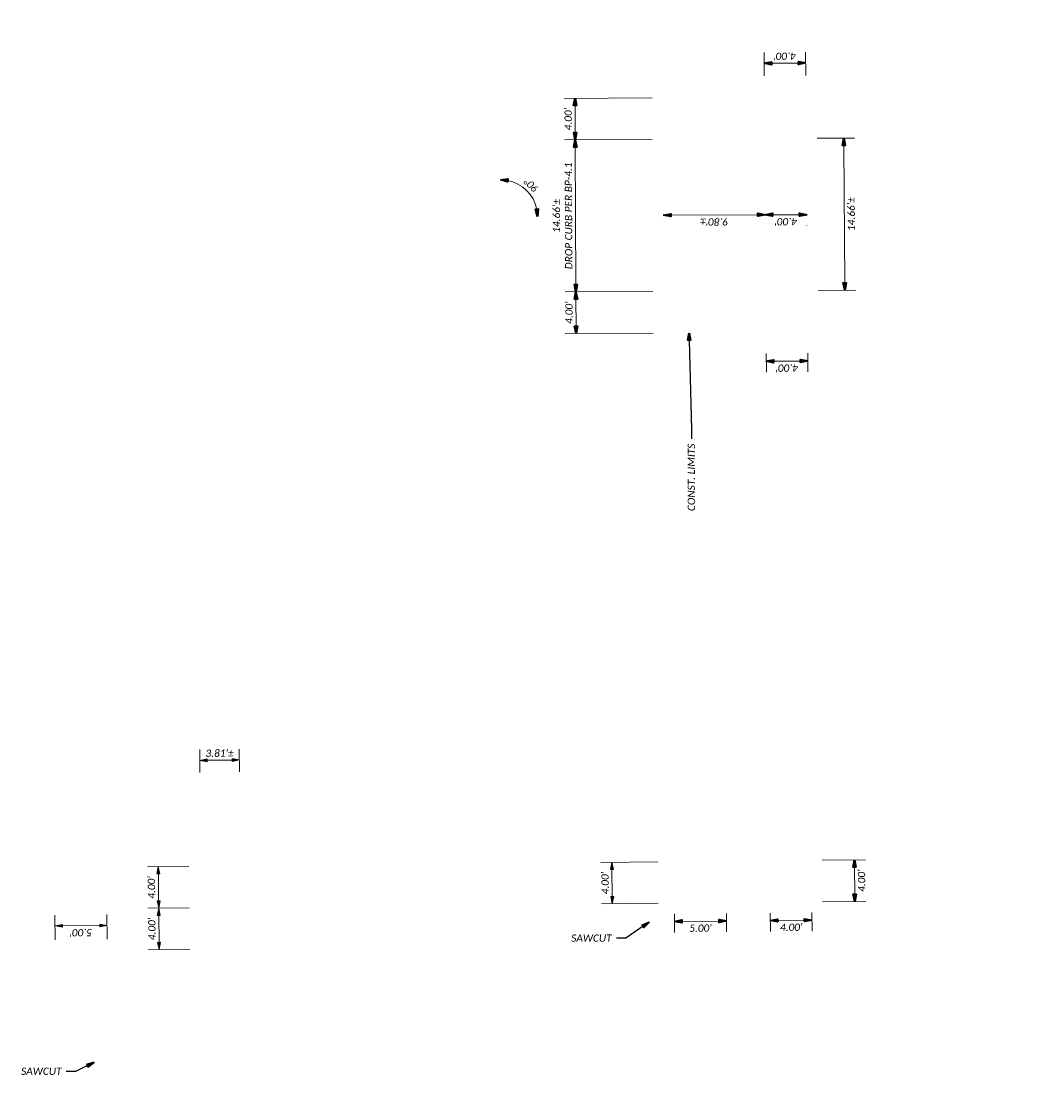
# Model space of a CAD drawing. Header units: feet. Extents: x 2273748 to 2273844, y 502207 to 503007.
# Tile 2 of 3: x 2273748 to 2273844, y 502515 to 502618. Entities that reach past the tile are written whole.
import ezdxf
from ezdxf import colors
from ezdxf.entities.mleader import LeaderData, LeaderLine
from ezdxf.math import Vec2, Vec3

# ---------------------------------------------------------------- set-up
doc = ezdxf.new("R2010")
doc.units = ezdxf.units.FT
doc.header["$LTSCALE"] = 5
doc.header["$MEASUREMENT"] = 0
doc.layers.get('0').update_dxf_attribs({"lineweight": 15, "true_color": 0xc2ced6})
doc.layers.get('Defpoints').update_dxf_attribs({"lineweight": 15})
doc.layers.add('0_Xref', color=7, linetype='Continuous', lineweight=15)
doc.layers.add('TX_P_5', color=7, linetype='Continuous', lineweight=35)
doc.styles.add('P_Slanted - Normal Fixed Spacing', font='calibrii.ttf', dxfattribs={"height": 0.14})
doc.dimstyles.new('P_Dec-0 Masked Slanted', dxfattribs={"dimtxt": 0.14, "dimasz": 0.14, "dimexe": 0.21, "dimexo": 0.21, "dimgap": 0.0625, "dimtad": 1, "dimdec": 0, "dimzin": 3, "dimdsep": 46, "dimtxsty": 'P_Slanted - Normal Fixed Spacing', "dimblk": 'Dim1', "dimcen": 0.035, "dimclrd": 95, "dimclre": 95, "dimclrt": 7, "dimaunit": 1, "dimadec": 3, "dimazin": 2, "dimtfac": 1, "dimtdec": 0, "dimtix": 1, "dimtmove": 1, "dimatfit": 3, "dimldrblk": 'Dim1', "dimfxl": 1, "dimtfill": 1, "dimtolj": 1, "dimtzin": 0, "dimlwd": 15, "dimlwe": 15, "dimarcsym": 0})
doc.dimstyles.new('P_Dec-2 Masked Slanted', dxfattribs={"dimtxt": 0.14, "dimasz": 0.14, "dimexe": 0.21, "dimexo": 0.21, "dimgap": 0.0625, "dimtad": 1, "dimzin": 3, "dimdsep": 46, "dimtxsty": 'P_Slanted - Normal Fixed Spacing', "dimblk": 'Dim1', "dimcen": 0.035, "dimclrd": 95, "dimclre": 95, "dimclrt": 7, "dimaunit": 1, "dimadec": 3, "dimazin": 2, "dimtfac": 1, "dimtix": 1, "dimtmove": 1, "dimatfit": 3, "dimldrblk": 'Dim1', "dimfxl": 1, "dimtfill": 1, "dimtolj": 1, "dimtzin": 0, "dimlwd": 15, "dimlwe": 15, "dimarcsym": 0})

# ---------------------------------------------------------------- blocks, each defined once
blk = doc.blocks.new('Dim1')
h = blk.add_hatch(color=4)
h.dxf.hatch_style = 1
h.paths.add_polyline_path([(0, 0), (-1.000000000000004, -0.1999999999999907), (-1.000000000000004, 0.1999999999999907)])
at = {"color": 4}
blk.add_lwpolyline([(0, 0), (-1.000000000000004, -0.1999999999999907), (-1.000000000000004, 0.1999999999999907), (0, 0)], dxfattribs=at)
blk = doc.blocks.new('*D1287')
at = {"layer": '0_Xref', "color": 95, "linetype": 'Continuous', "lineweight": 15, "transparency": 16777216}
for p, q in [((2273751.286059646, 502529.9160213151), (2273751.262850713, 502532.2960800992)), ((2273756.285821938, 502529.9647760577), (2273756.262613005, 502532.3448348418)), ((2273751.973055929, 502531.2529556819), (2273755.572884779, 502531.2880590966))]:
    blk.add_line(p, q, dxfattribs=at)
at = {"layer": 'Defpoints', "color": 0, "transparency": 16777216}
for p in [(2273756.2728515, 502531.2948847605), (2273751.296298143, 502528.8660712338), (2273756.296060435, 502528.9148259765)]:
    blk.add_point(p, dxfattribs=at)
at = {"layer": '0_Xref', "color": 95, "lineweight": 15, "transparency": 16777216, "xscale": 0.7000000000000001, "yscale": 0.7000000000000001, "zscale": 0.7000000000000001}
for p, rotation in [((2273751.273089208, 502531.2461300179), 180.558697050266), ((2273756.2728515, 502531.2948847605), 0.5586970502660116)]:
    blk.add_blockref('Dim1', p, dxfattribs=dict(at, rotation=rotation))
at = {"layer": '0_Xref', "color": 7, "transparency": 16777216, "insert": (2273753.779514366, 502530.5994239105), "char_height": 0.7000000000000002, "attachment_point": 5, "rotation": 180.558697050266, "style": 'P_Slanted - Normal Fixed Spacing', "bg_fill": 3, "box_fill_scale": 1.25, "bg_fill_color": 256, "bg_fill_true_color": 13158600, "bg_fill_transparency": 0}
blk.add_mtext("\\A1;5.00'", dxfattribs=at)
blk = doc.blocks.new('*D1288')
at = {"layer": '0_Xref', "color": 95, "linetype": 'Continuous', "lineweight": 15, "transparency": 16777216}
for p, q in [((2273764.206678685, 502532.9921558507), (2273760.206868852, 502532.9531520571)), ((2273761.288997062, 502529.6635474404), (2273761.263644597, 502532.263423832)), ((2273764.245682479, 502528.9923460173), (2273760.245872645, 502528.9533422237))]:
    blk.add_line(p, q, dxfattribs=at)
at = {"layer": 'Defpoints', "color": 0, "transparency": 16777216}
for p in [(2273761.256818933, 502532.9633905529), (2273765.256628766, 502533.0023943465), (2273765.29563256, 502529.0025845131)]:
    blk.add_point(p, dxfattribs=at)
at = {"layer": '0_Xref', "color": 95, "lineweight": 15, "transparency": 16777216, "xscale": 0.7000000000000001, "yscale": 0.7000000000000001, "zscale": 0.7000000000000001}
for p, rotation in [((2273761.256818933, 502532.9633905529), 90.55869704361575), ((2273761.295822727, 502528.9635807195), 270.5586970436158)]:
    blk.add_blockref('Dim1', p, dxfattribs=dict(at, rotation=rotation))
at = {"layer": '0_Xref', "color": 7, "transparency": 16777216, "insert": (2273760.605237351, 502530.9569416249), "char_height": 0.7000000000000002, "attachment_point": 5, "rotation": 90.55869704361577, "style": 'P_Slanted - Normal Fixed Spacing', "bg_fill": 3, "box_fill_scale": 1.25, "bg_fill_color": 256, "bg_fill_true_color": 13158600, "bg_fill_transparency": 0}
blk.add_mtext("\\A1;4.00'", dxfattribs=at)
blk = doc.blocks.new('*D1291')
at = {"layer": 'Defpoints', "color": 0, "transparency": 16777216}
for p in [(2273810.957244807, 502533.4480398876), (2273815.957007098, 502533.4967946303), (2273815.97428296, 502531.7251680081)]:
    blk.add_point(p, dxfattribs=at)
at = {"layer": 'TX_P_5', "color": 95, "linetype": 'Continuous', "lineweight": 15, "transparency": 16777216}
for p, q in [((2273810.967483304, 502532.3980898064), (2273810.984759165, 502530.6264631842)), ((2273815.967245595, 502532.446844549), (2273815.984521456, 502530.6752179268)), ((2273811.67448739, 502531.6832389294), (2273815.274316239, 502531.7183423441))]:
    blk.add_line(p, q, dxfattribs=at)
at = {"layer": 'TX_P_5', "color": 95, "lineweight": 15, "transparency": 16777216, "xscale": 0.7000000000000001, "yscale": 0.7000000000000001, "zscale": 0.7000000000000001}
for p, rotation in [((2273810.974520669, 502531.6764132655), 180.558697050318), ((2273815.97428296, 502531.7251680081), 0.5586970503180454)]:
    blk.add_blockref('Dim1', p, dxfattribs=dict(at, rotation=rotation))
at = {"layer": 'TX_P_5', "color": 7, "transparency": 16777216, "insert": (2273813.480945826, 502531.029707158), "char_height": 0.7000000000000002, "attachment_point": 5, "rotation": 0.5586970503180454, "style": 'P_Slanted - Normal Fixed Spacing', "bg_fill": 3, "box_fill_scale": 1.25, "bg_fill_color": 256, "bg_fill_true_color": 13158600, "bg_fill_transparency": 0}
blk.add_mtext("\\A1;5.00'", dxfattribs=at)
blk = doc.blocks.new('*D1292')
at = {"layer": 'Defpoints', "color": 0, "transparency": 16777216}
for p in [(2273820.196664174, 502533.5381372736), (2273824.196486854, 502533.577141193), (2273824.213762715, 502531.8055145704)]:
    blk.add_point(p, dxfattribs=at)
at = {"layer": 'TX_P_5', "color": 95, "linetype": 'Continuous', "lineweight": 15, "transparency": 16777216}
for p, q in [((2273820.20690267, 502532.4881871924), (2273820.224178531, 502530.7165605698)), ((2273824.20672535, 502532.5271911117), (2273824.224001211, 502530.7555644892)), ((2273820.913906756, 502531.7733363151), (2273823.513795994, 502531.7986889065))]:
    blk.add_line(p, q, dxfattribs=at)
at = {"layer": 'TX_P_5', "color": 95, "lineweight": 15, "transparency": 16777216, "xscale": 0.7000000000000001, "yscale": 0.7000000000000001, "zscale": 0.7000000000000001}
for p, rotation in [((2273820.213940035, 502531.7665106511), 180.5586970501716), ((2273824.213762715, 502531.8055145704), 0.5586970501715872)]:
    blk.add_blockref('Dim1', p, dxfattribs=dict(at, rotation=rotation))
at = {"layer": 'TX_P_5', "color": 7, "transparency": 16777216, "insert": (2273822.220395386, 502531.1149291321), "char_height": 0.7000000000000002, "attachment_point": 5, "rotation": 0.5586970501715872, "style": 'P_Slanted - Normal Fixed Spacing', "bg_fill": 3, "box_fill_scale": 1.25, "bg_fill_color": 256, "bg_fill_true_color": 13158600, "bg_fill_transparency": 0}
blk.add_mtext("\\A1;4.00'", dxfattribs=at)
blk = doc.blocks.new('*D1293')
at = {"layer": 'Defpoints', "color": 0, "transparency": 16777216}
for p in [(2273824.167620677, 502537.5770498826), (2273828.319072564, 502537.6070097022), (2273824.196486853, 502533.577141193)]:
    blk.add_point(p, dxfattribs=at)
at = {"layer": 'TX_P_5', "color": 95, "linetype": 'Continuous', "lineweight": 15, "transparency": 16777216}
for p, q in [((2273825.217593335, 502537.5846272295), (2273829.369045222, 502537.6145870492)), ((2273828.342887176, 502534.307082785), (2273828.324124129, 502536.9070279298)), ((2273825.246459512, 502533.58471854), (2273829.397911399, 502533.6146783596))]:
    blk.add_line(p, q, dxfattribs=at)
at = {"layer": 'TX_P_5', "color": 95, "lineweight": 15, "transparency": 16777216, "xscale": 0.7000000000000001, "yscale": 0.7000000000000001, "zscale": 0.7000000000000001}
for p, rotation in [((2273828.319072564, 502537.6070097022), 90.41347978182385), ((2273828.34793874, 502533.6071010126), 270.4134797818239)]:
    blk.add_blockref('Dim1', p, dxfattribs=dict(at, rotation=rotation))
at = {"layer": 'TX_P_5', "color": 7, "transparency": 16777216, "insert": (2273829.004603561, 502535.6118984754), "char_height": 0.7000000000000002, "attachment_point": 5, "rotation": 90.41347978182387, "style": 'P_Slanted - Normal Fixed Spacing', "bg_fill": 3, "box_fill_scale": 1.25, "bg_fill_color": 256, "bg_fill_true_color": 13158600, "bg_fill_transparency": 0}
blk.add_mtext("\\A1;4.00'", dxfattribs=at)
blk = doc.blocks.new('*D1294')
at = {"layer": '0_Xref', "color": 95, "linetype": 'Continuous', "lineweight": 15, "transparency": 16777216}
for p, q in [((2273809.366081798, 502537.432126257), (2273803.887534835, 502537.3756359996)), ((2273804.971504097, 502534.086636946), (2273804.94469646, 502536.6864993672)), ((2273809.407324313, 502533.4323382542), (2273803.92877735, 502533.3758479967))]:
    blk.add_line(p, q, dxfattribs=at)
at = {"layer": 'Defpoints', "color": 0, "transparency": 16777216}
for p in [(2273804.937479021, 502537.3864621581), (2273810.416025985, 502537.4429524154), (2273810.457268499, 502533.4431644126)]:
    blk.add_point(p, dxfattribs=at)
at = {"layer": '0_Xref', "color": 95, "lineweight": 15, "transparency": 16777216, "xscale": 0.7000000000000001, "yscale": 0.7000000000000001, "zscale": 0.7000000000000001}
for p, rotation in [((2273804.937479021, 502537.3864621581), 90.59076588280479), ((2273804.978721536, 502533.3866741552), 270.5907658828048)]:
    blk.add_blockref('Dim1', p, dxfattribs=dict(at, rotation=rotation))
at = {"layer": '0_Xref', "color": 7, "transparency": 16777216, "insert": (2273804.287020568, 502535.3796485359), "char_height": 0.7000000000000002, "attachment_point": 5, "rotation": 90.59076588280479, "style": 'P_Slanted - Normal Fixed Spacing', "bg_fill": 3, "box_fill_scale": 1.25, "bg_fill_color": 256, "bg_fill_true_color": 13158600, "bg_fill_transparency": 0}
blk.add_mtext("\\A1;4.00'", dxfattribs=at)
blk = doc.blocks.new('*D1296')
at = {"layer": '0_Xref', "color": 95, "linetype": 'Continuous', "lineweight": 15, "transparency": 16777216}
for p, q in [((2273764.167674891, 502536.9919656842), (2273760.167865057, 502536.9529618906)), ((2273761.249993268, 502533.6633572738), (2273761.224640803, 502536.2632336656)), ((2273764.206678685, 502532.9921558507), (2273760.206868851, 502532.9531520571))]:
    blk.add_line(p, q, dxfattribs=at)
at = {"layer": 'Defpoints', "color": 0, "transparency": 16777216}
for p in [(2273761.217815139, 502536.9632003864), (2273765.217624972, 502537.0022041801), (2273765.256628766, 502533.0023943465)]:
    blk.add_point(p, dxfattribs=at)
at = {"layer": '0_Xref', "color": 95, "lineweight": 15, "transparency": 16777216, "xscale": 0.7000000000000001, "yscale": 0.7000000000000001, "zscale": 0.7000000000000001}
for p, rotation in [((2273761.217815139, 502536.9632003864), 90.55869704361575), ((2273761.256818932, 502532.9633905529), 270.5586970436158)]:
    blk.add_blockref('Dim1', p, dxfattribs=dict(at, rotation=rotation))
at = {"layer": '0_Xref', "color": 7, "transparency": 16777216, "insert": (2273760.566233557, 502534.9567514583), "char_height": 0.7000000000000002, "attachment_point": 5, "rotation": 90.55869704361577, "style": 'P_Slanted - Normal Fixed Spacing', "bg_fill": 3, "box_fill_scale": 1.25, "bg_fill_color": 256, "bg_fill_true_color": 13158600, "bg_fill_transparency": 0}
blk.add_mtext("\\A1;4.00'", dxfattribs=at)
blk = doc.blocks.new('*D1297')
at = {"layer": '0_Xref', "color": 95, "linetype": 'Continuous', "lineweight": 15, "transparency": 16777216}
for p, q in [((2273765.233930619, 502546.0527934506), (2273765.21237872, 502548.2629246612)), ((2273769.045280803, 502546.0899594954), (2273769.023728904, 502548.300090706)), ((2273765.922583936, 502547.2198002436), (2273768.334000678, 502547.2433149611))]:
    blk.add_line(p, q, dxfattribs=at)
at = {"layer": 'Defpoints', "color": 0, "transparency": 16777216}
for p in [(2273765.244169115, 502545.0028433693), (2273769.055519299, 502545.0400094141)]:
    blk.add_point(p, dxfattribs=at)
at = {"layer": '0_Xref', "color": 95, "lineweight": 15, "transparency": 16777216, "xscale": 0.7000000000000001, "yscale": 0.7000000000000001, "zscale": 0.7000000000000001}
for p, rotation in [((2273765.222617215, 502547.2129745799), 180.5586970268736), ((2273769.0339674, 502547.2501406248), 0.5586970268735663)]:
    blk.add_blockref('Dim1', p, dxfattribs=dict(at, rotation=rotation))
at = {"layer": '0_Xref', "color": 7, "transparency": 16777216, "insert": (2273767.121748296, 502547.9026410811), "char_height": 0.7000000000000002, "attachment_point": 5, "rotation": 0.5586970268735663, "style": 'P_Slanted - Normal Fixed Spacing', "bg_fill": 3, "box_fill_scale": 1.25, "bg_fill_color": 256, "bg_fill_true_color": 13158600, "bg_fill_transparency": 0}
blk.add_mtext("\\A1;3.81'%%P", dxfattribs=at)
at = {"layer": 'Defpoints', "color": 0, "transparency": 16777216}
blk.add_point((2273769.0339674, 502547.2501406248), dxfattribs=at)
blk = doc.blocks.new('*D1305')
at = {"layer": 'Defpoints', "color": 0, "transparency": 16777216}
for p in [(2273823.612802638, 502614.4566979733), (2273819.62929943, 502612.1563484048), (2273823.629195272, 502612.1852144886)]:
    blk.add_point(p, dxfattribs=at)
at = {"layer": 'TX_P_5', "color": 95, "linetype": 'Continuous', "lineweight": 15, "transparency": 16777216}
for p, q in [((2273819.621722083, 502613.2063210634), (2273819.605329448, 502615.477804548)), ((2273823.621617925, 502613.2351871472), (2273823.605225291, 502615.5066706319)), ((2273820.312888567, 502614.4328834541), (2273822.912820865, 502614.4516464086))]:
    blk.add_line(p, q, dxfattribs=at)
at = {"layer": 'TX_P_5', "color": 95, "lineweight": 15, "transparency": 16777216, "xscale": 0.7000000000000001, "yscale": 0.7000000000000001, "zscale": 0.7000000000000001}
for p, rotation in [((2273819.612906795, 502614.4278318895), 180.4134797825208), ((2273823.612802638, 502614.4566979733), 0.4134797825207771)]:
    blk.add_blockref('Dim1', p, dxfattribs=dict(at, rotation=rotation))
at = {"layer": 'TX_P_5', "color": 7, "transparency": 16777216, "insert": (2273821.608011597, 502615.1133628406), "char_height": 0.7000000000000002, "attachment_point": 5, "rotation": 180.41347978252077, "style": 'P_Slanted - Normal Fixed Spacing', "bg_fill": 3, "box_fill_scale": 1.25, "bg_fill_color": 256, "bg_fill_true_color": 13158600, "bg_fill_transparency": 0}
blk.add_mtext("\\A1;4.00'", dxfattribs=at)
blk = doc.blocks.new('*D1304')
at = {"layer": 'Defpoints', "color": 0, "transparency": 16777216}
for p in [(2273819.807286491, 502587.4931587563), (2273823.807182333, 502587.5220248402), (2273823.820178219, 502585.7212196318)]:
    blk.add_point(p, dxfattribs=at)
at = {"layer": 'TX_P_5', "color": 95, "linetype": 'Continuous', "lineweight": 15, "transparency": 16777216}
for p, q in [((2273819.814863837, 502586.4431860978), (2273819.827859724, 502584.6423808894)), ((2273823.814759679, 502586.4720521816), (2273823.827755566, 502584.6712469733)), ((2273820.52026415, 502585.6974051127), (2273823.120196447, 502585.7161680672))]:
    blk.add_line(p, q, dxfattribs=at)
at = {"layer": 'TX_P_5', "color": 95, "lineweight": 15, "transparency": 16777216, "xscale": 0.7000000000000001, "yscale": 0.7000000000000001, "zscale": 0.7000000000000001}
for p, rotation in [((2273819.820282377, 502585.692353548), 180.4134797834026), ((2273823.820178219, 502585.7212196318), 0.4134797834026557)]:
    blk.add_blockref('Dim1', p, dxfattribs=dict(at, rotation=rotation))
at = {"layer": 'TX_P_5', "color": 7, "transparency": 16777216, "insert": (2273821.825073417, 502585.0356886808), "char_height": 0.7000000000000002, "attachment_point": 5, "rotation": 180.4134797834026, "style": 'P_Slanted - Normal Fixed Spacing', "bg_fill": 3, "box_fill_scale": 1.25, "bg_fill_color": 256, "bg_fill_true_color": 13158600, "bg_fill_transparency": 0}
blk.add_mtext("\\A1;4.00'", dxfattribs=at)
blk = doc.blocks.new('*D1306')
at = {"layer": 'Defpoints', "color": 0, "transparency": 16777216}
for p in [(2273801.404962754, 502607.0494676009), (2273809.88290982, 502607.0858813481), (2273809.945892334, 502592.4221221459)]:
    blk.add_point(p, dxfattribs=at)
at = {"layer": 'TX_P_5', "color": 95, "linetype": 'Continuous', "lineweight": 15, "transparency": 16777216}
for p, q in [((2273808.832919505, 502607.0813715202), (2273800.35497244, 502607.0449577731)), ((2273801.464938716, 502593.085701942), (2273801.407969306, 502606.3494740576)), ((2273808.895902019, 502592.417612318), (2273800.417954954, 502592.3811985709))]:
    blk.add_line(p, q, dxfattribs=at)
at = {"layer": 'TX_P_5', "color": 95, "lineweight": 15, "transparency": 16777216, "xscale": 0.7000000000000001, "yscale": 0.7000000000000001, "zscale": 0.7000000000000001}
for p, rotation in [((2273801.404962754, 502607.0494676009), 90.24609037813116), ((2273801.467945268, 502592.3857083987), 270.2460903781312)]:
    blk.add_blockref('Dim1', p, dxfattribs=dict(at, rotation=rotation))
at = {"layer": 'TX_P_5', "color": 7, "transparency": 16777216, "insert": (2273800.178786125, 502599.7121861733), "char_height": 0.7000000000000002, "attachment_point": 5, "rotation": 90.24609037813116, "style": 'P_Slanted - Normal Fixed Spacing', "bg_fill": 3, "box_fill_scale": 1.25, "bg_fill_color": 256, "bg_fill_true_color": 13158600, "bg_fill_transparency": 0}
blk.add_mtext("\\A1;14.66'%%P\\PDROP CURB PER BP-4.1", dxfattribs=at)
blk = doc.blocks.new('*D1307')
at = {"layer": 'Defpoints', "color": 0, "transparency": 16777216}
for p in [(2273823.665277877, 502607.1853446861, 1154.825), (2273827.282479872, 502607.2114489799), (2273823.771099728, 502592.5218946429, 1154.825)]:
    blk.add_point(p, dxfattribs=at)
at = {"layer": 'TX_P_5', "color": 95, "linetype": 'Continuous', "lineweight": 15, "transparency": 16777216}
for p, q in [((2273824.715250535, 502607.1929220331), (2273828.33245253, 502607.2190263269)), ((2273827.383250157, 502593.2479807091), (2273827.287531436, 502606.5114672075)), ((2273824.821072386, 502592.52947199), (2273828.43827438, 502592.5555762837))]:
    blk.add_line(p, q, dxfattribs=at)
at = {"layer": 'TX_P_5', "color": 95, "lineweight": 15, "transparency": 16777216, "xscale": 0.7000000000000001, "yscale": 0.7000000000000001, "zscale": 0.7000000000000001}
for p, rotation in [((2273827.282479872, 502607.2114489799), 90.4134797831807), ((2273827.388301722, 502592.5479989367), 270.4134797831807)]:
    blk.add_blockref('Dim1', p, dxfattribs=dict(at, rotation=rotation))
at = {"layer": 'TX_P_5', "color": 7, "transparency": 16777216, "insert": (2273828.006219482, 502599.8845651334), "char_height": 0.7000000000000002, "attachment_point": 5, "rotation": 90.41347978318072, "style": 'P_Slanted - Normal Fixed Spacing', "bg_fill": 3, "box_fill_scale": 1.25, "bg_fill_color": 256, "bg_fill_true_color": 13158600, "bg_fill_transparency": 0}
blk.add_mtext("\\A1;14.66'%%P", dxfattribs=at)
blk = doc.blocks.new('*D1311')
at = {"layer": 'Defpoints', "color": 0, "transparency": 16777216}
for p in [(2273801.387782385, 502611.0494477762), (2273809.865729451, 502611.0858615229), (2273809.88290982, 502607.0858813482)]:
    blk.add_point(p, dxfattribs=at)
at = {"layer": 'TX_P_5', "color": 95, "linetype": 'Continuous', "lineweight": 15, "transparency": 16777216}
for p, q in [((2273808.815739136, 502611.0813516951), (2273800.33779207, 502611.0449379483)), ((2273801.401956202, 502607.7494611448), (2273801.390788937, 502610.3494542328)), ((2273808.832919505, 502607.0813715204), (2273800.35497244, 502607.0449577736))]:
    blk.add_line(p, q, dxfattribs=at)
at = {"layer": 'TX_P_5', "color": 95, "lineweight": 15, "transparency": 16777216, "xscale": 0.7000000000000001, "yscale": 0.7000000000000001, "zscale": 0.7000000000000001}
for p, rotation in [((2273801.387782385, 502611.0494477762), 90.24609037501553), ((2273801.404962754, 502607.0494676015), 270.2460903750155)]:
    blk.add_blockref('Dim1', p, dxfattribs=dict(at, rotation=rotation))
at = {"layer": 'TX_P_5', "color": 7, "transparency": 16777216, "insert": (2273800.725263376, 502609.0465751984), "char_height": 0.7000000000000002, "attachment_point": 5, "rotation": 90.24609037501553, "style": 'P_Slanted - Normal Fixed Spacing', "bg_fill": 3, "box_fill_scale": 1.25, "bg_fill_color": 256, "bg_fill_true_color": 13158600, "bg_fill_transparency": 0}
blk.add_mtext("\\A1;4.00'", dxfattribs=at)
blk = doc.blocks.new('*D1310')
at = {"layer": 'Defpoints', "color": 0, "transparency": 16777216}
for p in [(2273801.467945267, 502592.3857083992), (2273809.945892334, 502592.4221221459), (2273809.963072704, 502588.4221419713)]:
    blk.add_point(p, dxfattribs=at)
at = {"layer": 'TX_P_5', "color": 95, "linetype": 'Continuous', "lineweight": 15, "transparency": 16777216}
for p, q in [((2273808.895902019, 502592.4176123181), (2273800.417954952, 502592.3811985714)), ((2273801.482119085, 502589.0857217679), (2273801.470951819, 502591.685714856)), ((2273808.913082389, 502588.4176321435), (2273800.435135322, 502588.3812183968))]:
    blk.add_line(p, q, dxfattribs=at)
at = {"layer": 'TX_P_5', "color": 95, "lineweight": 15, "transparency": 16777216, "xscale": 0.7000000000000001, "yscale": 0.7000000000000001, "zscale": 0.7000000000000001}
for p, rotation in [((2273801.467945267, 502592.3857083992), 90.24609037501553), ((2273801.485125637, 502588.3857282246), 270.2460903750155)]:
    blk.add_blockref('Dim1', p, dxfattribs=dict(at, rotation=rotation))
at = {"layer": 'TX_P_5', "color": 7, "transparency": 16777216, "insert": (2273800.805426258, 502590.3828358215), "char_height": 0.7000000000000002, "attachment_point": 5, "rotation": 90.24609037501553, "style": 'P_Slanted - Normal Fixed Spacing', "bg_fill": 3, "box_fill_scale": 1.25, "bg_fill_color": 256, "bg_fill_true_color": 13158600, "bg_fill_transparency": 0}
blk.add_mtext("\\A1;4.00'", dxfattribs=at)
blk = doc.blocks.new('*D1312')
at = {"layer": 'Defpoints', "color": 0, "transparency": 16777216}
for p in [(2273809.914278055, 502599.7826442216), (2273809.914278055, 502599.7826442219), (2273819.718292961, 502599.8247535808)]:
    blk.add_point(p, dxfattribs=at)
at = {"layer": 'TX_P_5', "color": 95, "linetype": 'Continuous', "lineweight": 15, "transparency": 16777216}
blk.add_line((2273819.018299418, 502599.8217470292), (2273810.614271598, 502599.7856507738), dxfattribs=at)
at = {"layer": 'TX_P_5', "color": 95, "lineweight": 15, "transparency": 16777216, "xscale": 0.7000000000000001, "yscale": 0.7000000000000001, "zscale": 0.7000000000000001}
for p, rotation in [((2273809.914278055, 502599.7826442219), 180.2460903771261), ((2273819.718292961, 502599.8247535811), 0.2460903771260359)]:
    blk.add_blockref('Dim1', p, dxfattribs=dict(at, rotation=rotation))
at = {"layer": 'TX_P_5', "color": 7, "transparency": 16777216, "insert": (2273814.819167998, 502599.1325897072), "char_height": 0.7000000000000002, "attachment_point": 5, "rotation": 180.24609037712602, "style": 'P_Slanted - Normal Fixed Spacing', "bg_fill": 3, "box_fill_scale": 1.25, "bg_fill_color": 256, "bg_fill_true_color": 13158600, "bg_fill_transparency": 0}
blk.add_mtext("\\A1;9.80'%%P", dxfattribs=at)
blk = doc.blocks.new('*D1313')
at = {"layer": 'Defpoints', "color": 0, "transparency": 16777216}
for p in [(2273791.275959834, 503007.4439533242), (2273844.217654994, 502600.0015583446), (2273794.218956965, 502599.6407322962), (2273797.049176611, 502207.4647848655)]:
    blk.add_point(p, dxfattribs=at)
at = {"layer": 'TX_P_5', "color": 95, "linetype": 'Continuous', "lineweight": 15, "transparency": 16777216}
blk.add_arc((2273794.218956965, 502599.6407322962), 3.55338147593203, 11.71881879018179, 79.10814077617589, dxfattribs=at)
at = {"layer": 'TX_P_5', "color": 95, "lineweight": 15, "transparency": 16777216, "xscale": 0.7000000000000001, "yscale": 0.7000000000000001, "zscale": 0.7000000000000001}
for p, rotation in [((2273794.193313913, 502603.1940212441), 174.7608102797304), ((2273797.772245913, 502599.6663753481), 276.0661492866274)]:
    blk.add_blockref('Dim1', p, dxfattribs=dict(at, rotation=rotation))
at = {"layer": 'TX_P_5', "color": 7, "transparency": 16777216, "insert": (2273797.18449258, 502602.6493818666), "char_height": 0.7000000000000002, "attachment_point": 5, "rotation": 135.41347978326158, "style": 'P_Slanted - Normal Fixed Spacing', "bg_fill": 3, "box_fill_scale": 1.25, "bg_fill_color": 256, "bg_fill_true_color": 13158600, "bg_fill_transparency": 0}
blk.add_mtext('\\A1;90°', dxfattribs=at)
at = {"layer": 'Defpoints', "color": 0, "transparency": 16777216}
blk.add_point((2273797.283373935, 502601.4395843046), dxfattribs=at)
blk = doc.blocks.new('*D1319')
at = {"layer": 'Defpoints', "color": 0, "transparency": 16777216}
for p in [(2273819.718292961, 502599.8247535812), (2273823.722392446, 502599.8536500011), (2273823.722392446, 502599.8247535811)]:
    blk.add_point(p, dxfattribs=at)
at = {"layer": 'TX_P_5', "color": 95, "linetype": 'Continuous', "lineweight": 15, "transparency": 16777216}
for p, q in [((2273820.418292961, 502599.8247535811), (2273823.022392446, 502599.8247535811)), ((2273823.722392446, 502598.8036500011), (2273823.722392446, 502598.7747535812))]:
    blk.add_line(p, q, dxfattribs=at)
at = {"layer": 'TX_P_5', "color": 95, "lineweight": 15, "transparency": 16777216, "xscale": 0.7000000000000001, "yscale": 0.7000000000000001, "zscale": 0.7000000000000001, "rotation": 180}
blk.add_blockref('Dim1', (2273819.718292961, 502599.8247535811), dxfattribs=at)
at = {"layer": 'TX_P_5', "color": 95, "lineweight": 15, "transparency": 16777216, "xscale": 0.7000000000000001, "yscale": 0.7000000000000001, "zscale": 0.7000000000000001}
blk.add_blockref('Dim1', (2273823.722392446, 502599.8247535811), dxfattribs=at)
at = {"layer": 'TX_P_5', "color": 7, "transparency": 16777216, "insert": (2273821.720342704, 502599.1536381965), "char_height": 0.7000000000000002, "attachment_point": 5, "rotation": 180, "style": 'P_Slanted - Normal Fixed Spacing', "bg_fill": 3, "box_fill_scale": 1.25, "bg_fill_color": 256, "bg_fill_true_color": 13158600, "bg_fill_transparency": 0}
blk.add_mtext("\\A1;4.00'", dxfattribs=at)

msp = doc.modelspace()

# ---------------------------------------------------------------- dimensions: what is measured, and where the dimension line sits
at = {"layer": '0_Xref'}
dim = msp.add_aligned_dim(p1=(2273765.244169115, 502545.0028433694), p2=(2273769.055519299, 502545.0400094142), distance=2.2102362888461, text='<>%%P', dimstyle='P_Dec-2 Masked Slanted', override={"dimpost": "'"}, dxfattribs=at)
dim.commit()
dim.dimension.update_dxf_attribs({"geometry": '*D1297', "text_midpoint": (2273767.121748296, 502547.9026410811)})
for p1, p2, distance, picture, middle in [((2273751.296298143, 502528.8660712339), (2273756.296060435, 502528.9148259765), 2.3801719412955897, '*D1287', (2273753.779514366, 502530.5994239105)), ((2273765.29563256, 502529.0025845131), (2273765.256628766, 502533.0023943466), 3.999999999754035, '*D1288', (2273760.605237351, 502530.9569416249))]:
    dim = msp.add_aligned_dim(p1=p1, p2=p2, distance=distance, dimstyle='P_Dec-2 Masked Slanted', override={"dimtad": 4, "dimpost": "'"}, dxfattribs=at)
    dim.commit()
    dim.dimension.update_dxf_attribs({"geometry": picture, "text_midpoint": middle})
at = {"layer": 'TX_P_5'}
for p1, p2, distance, override, picture, middle in [((2273819.62929943, 502612.1563484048), (2273823.629195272, 502612.1852144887), 2.2715426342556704, {"dimpost": "'"}, '*D1305', (2273821.608011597, 502615.1133628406)), ((2273809.88290982, 502607.0858813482), (2273809.865729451, 502611.0858615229), 8.47802526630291, {"dimtad": 4, "dimpost": "'"}, '*D1311', (2273800.725263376, 502609.0465751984)), ((2273809.963072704, 502588.4221419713), (2273809.945892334, 502592.422122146), 8.478025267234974, {"dimtad": 4, "dimpost": "'"}, '*D1310', (2273800.805426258, 502590.3828358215)), ((2273819.807286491, 502587.4931587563), (2273823.807182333, 502587.5220248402), -1.800852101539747, {"dimtad": 4, "dimpost": "'"}, '*D1304', (2273821.825073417, 502585.0356886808)), ((2273810.957244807, 502533.4480398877), (2273815.957007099, 502533.4967946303), -1.7717108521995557, {"dimtad": 4, "dimpost": "'"}, '*D1291', (2273813.480945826, 502531.029707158)), ((2273820.196664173, 502533.5381372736), (2273824.196486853, 502533.577141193), -1.7717108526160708, {"dimtad": 4, "dimpost": "'"}, '*D1292', (2273822.220395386, 502531.1149291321))]:
    dim = msp.add_aligned_dim(p1=p1, p2=p2, distance=distance, dimstyle='P_Dec-2 Masked Slanted', override=override, dxfattribs=at)
    dim.commit()
    dim.dimension.update_dxf_attribs({"geometry": picture, "text_midpoint": middle})
for p1, p2, distance, override, picture, middle in [((2273823.771099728, 502592.521894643, 1154.825), (2273823.665277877, 502607.1853446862, 1154.825), -3.617296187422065, {"dimtad": 1, "dimpost": "'"}, '*D1307', (2273828.006219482, 502599.8845651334)), ((2273819.718292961, 502599.8247535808), (2273809.914278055, 502599.7826442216), -2.9103562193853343e-10, {"dimtad": 4, "dimpost": "'"}, '*D1312', (2273814.819167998, 502599.1325897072))]:
    dim = msp.add_aligned_dim(p1=p1, p2=p2, distance=distance, text='<>%%P', dimstyle='P_Dec-2 Masked Slanted', override=override, dxfattribs=at)
    dim.commit()
    dim.dimension.update_dxf_attribs({"geometry": picture, "text_midpoint": middle})

# ---------------------------------------------------------------- leaders
ml = msp.add_multileader_mtext('Standard', dxfattribs=at)
ml.set_content('SAWCUT', color=7, style='P_Slanted - Normal Fixed Spacing')
ml.set_leader_properties(color=95)
ml.set_arrow_properties(name='Dim1')
ml.build(insert=Vec2(0, 0))
ml.multileader.update_dxf_attribs({"text_right_attachment_type": 3, "dogleg_length": 0.18, "arrow_head_size": 0.7000000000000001, "scale": 5})
ctx = ml.context
ctx.base_point, ctx.scale, ctx.char_height, ctx.arrow_head_size, ctx.landing_gap_size, ctx.plane_origin = Vec3(2273800.453100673, 502530.0683140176), 5, 0.7000000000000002, 0.7000000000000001, 0.45, Vec3(2273804.913388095, 502525.8314247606)
ctx.right_attachment, ctx.text_align_type = 3, 2
notes = []
notes.append((ctx, [(0, (1, 1, 0), (2273806.26625452, 502530.0613140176), (-1, 0), 0.8999999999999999, [(0, [(2273808.516372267, 502531.6122936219)], 0, [])])]))
ctx.mtext.insert, ctx.mtext.alignment, ctx.mtext.flow_direction = Vec3(2273804.91625452, 502530.4234294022), 3, 5
ml = msp.add_multileader_mtext('Standard', dxfattribs=at)
ml.set_content('SAWCUT', color=7, style='P_Slanted - Normal Fixed Spacing')
ml.set_leader_properties(color=95)
ml.set_arrow_properties(name='Dim1')
ml.build(insert=Vec2(0, 0))
ml.multileader.update_dxf_attribs({"text_right_attachment_type": 3, "dogleg_length": 0.18, "arrow_head_size": 0.7000000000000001, "scale": 5})
ctx = ml.context
ctx.base_point, ctx.scale, ctx.char_height, ctx.arrow_head_size, ctx.landing_gap_size, ctx.plane_origin = Vec3(2273747.435343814, 502517.2280778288), 5, 0.7000000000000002, 0.7000000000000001, 0.45, Vec3(2273754.175758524, 502516.8040128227)
ctx.right_attachment, ctx.text_align_type = 3, 2
notes.append((ctx, [(0, (1, 1, 0), (2273753.24849766, 502517.2210778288), (-1, 0), 0.8999999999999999, [(0, [(2273755.040048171, 502518.0983071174)], 0, [])])]))
ctx.mtext.insert, ctx.mtext.alignment, ctx.mtext.flow_direction = Vec3(2273751.89849766, 502517.5831932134), 3, 5
for ctx, leaders in notes:
    for number, flags, end, landing, length, lines in leaders:
        leader = LeaderData()
        leader.index, (leader.has_last_leader_line, leader.has_dogleg_vector, leader.attachment_direction) = number, flags
        leader.last_leader_point, leader.dogleg_vector, leader.dogleg_length = Vec3(end), Vec3(landing), length
        for number, points, colour, breaks in lines:
            line = LeaderLine()
            line.index, line.vertices, line.color, line.breaks = number, Vec3.list(points), colors.encode_raw_color(colour), breaks
            leader.lines.append(line)
        ctx.leaders.append(leader)

# ---------------------------------------------------------------- next in the draw order: dimensions: what is measured, and where the dimension line sits
at = {"layer": '0_Xref'}
for p1, p2, distance, picture, middle in [((2273765.256628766, 502533.0023943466), (2273765.217624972, 502537.0022041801), 3.9999999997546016, '*D1296', (2273760.566233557, 502534.9567514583)), ((2273810.4572685, 502533.4431644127), (2273810.416025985, 502537.4429524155), 5.4788381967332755, '*D1294', (2273804.287020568, 502535.3796485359))]:
    dim = msp.add_aligned_dim(p1=p1, p2=p2, distance=distance, dimstyle='P_Dec-2 Masked Slanted', override={"dimtad": 4, "dimpost": "'"}, dxfattribs=at)
    dim.commit()
    dim.dimension.update_dxf_attribs({"geometry": picture, "text_midpoint": middle})
at = {"layer": 'TX_P_5'}
dim = msp.add_aligned_dim(p1=(2273809.945892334, 502592.422122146), p2=(2273809.88290982, 502607.0858813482), distance=8.478025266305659, text='<>%%P\\PDROP CURB PER BP-4.1', dimstyle='P_Dec-2 Masked Slanted', override={"dimtad": 4, "dimpost": "'"}, dxfattribs=at)
dim.commit()
dim.dimension.update_dxf_attribs({"geometry": '*D1306', "text_midpoint": (2273800.178786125, 502599.7121861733)})
dim = msp.add_aligned_dim(p1=(2273824.196486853, 502533.577141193), p2=(2273824.167620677, 502537.5770498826), distance=-4.151559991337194, dimstyle='P_Dec-2 Masked Slanted', override={"dimpost": "'"}, dxfattribs=at)
dim.commit()
dim.dimension.update_dxf_attribs({"geometry": '*D1293', "text_midpoint": (2273829.004603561, 502535.6118984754)})

# ---------------------------------------------------------------- next in the draw order: dimensions: what is measured, and where the dimension line sits
dim = msp.add_angular_dim_2l(base=(2273797.283373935, 502601.4395843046), line1=((2273794.218956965, 502599.640732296), (2273844.217654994, 502600.0015583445)), line2=((2273797.049176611, 502207.4647848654), (2273791.275959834, 503007.4439533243)), dimstyle='P_Dec-0 Masked Slanted', override={"dimpost": '', "dimaunit": 0}, dxfattribs=at)
dim.commit()
dim.dimension.update_dxf_attribs({"geometry": '*D1313', "text_midpoint": (2273797.18449258, 502602.6493818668)})

# ---------------------------------------------------------------- next in the draw order: dimensions: what is measured, and where the dimension line sits
dim = msp.add_linear_dim(base=(2273823.722392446, 502599.8247535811), p1=(2273819.718292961, 502599.8247535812), p2=(2273823.722392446, 502599.8536500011), dimstyle='P_Dec-2 Masked Slanted', override={"dimtad": 4, "dimpost": "'"}, dxfattribs=at)
dim.commit()
dim.dimension.update_dxf_attribs({"geometry": '*D1319', "text_midpoint": (2273821.720342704, 502599.1536381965)})

# ---------------------------------------------------------------- next in the draw order: leaders
ml = msp.add_multileader_mtext('Standard', dxfattribs=at)
ml.set_content('CONST. LIMITS', color=7, style='P_Slanted - Normal Fixed Spacing')
ml.set_leader_properties(color=95)
ml.set_arrow_properties(name='Dim1')
ml.build(insert=Vec2(0, 0))
ml.multileader.update_dxf_attribs({"text_right_attachment_type": 3, "dogleg_length": 0.18, "arrow_head_size": 0.7000000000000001, "scale": 5})
ctx = ml.context
ctx.base_point, ctx.scale, ctx.char_height, ctx.arrow_head_size, ctx.landing_gap_size, ctx.plane_origin, ctx.plane_x_axis, ctx.plane_y_axis = Vec3(2273812.597688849, 502570.7966723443, 1154.825), 5, 0.7000000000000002, 0.7000000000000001, 0.45, Vec3(2273814.937900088, 502569.3763411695, 1154.825), Vec3(6.123233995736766e-17, 1), Vec3(-1, 6.123233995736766e-17)
ctx.right_attachment, ctx.text_align_type = 3, 2
notes = []
notes.append((ctx, [(0, (1, 1, 0), (2273812.604688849, 502579.102364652, 1154.825), (-6.123233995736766e-17, -1), 0.8999999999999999, [(0, [(2273812.369681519, 502588.4395097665, 1154.825)], 0, [])])]))
ctx.mtext.insert, ctx.mtext.text_direction, ctx.mtext.rotation, ctx.mtext.alignment, ctx.mtext.flow_direction = Vec3(2273812.242573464, 502577.752364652, 1154.825), Vec3(6.123233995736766e-17, 1), 1.570796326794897, 3, 5
for ctx, leaders in notes:
    for number, flags, end, landing, length, lines in leaders:
        leader = LeaderData()
        leader.index, (leader.has_last_leader_line, leader.has_dogleg_vector, leader.attachment_direction) = number, flags
        leader.last_leader_point, leader.dogleg_vector, leader.dogleg_length = Vec3(end), Vec3(landing), length
        for number, points, colour, breaks in lines:
            line = LeaderLine()
            line.index, line.vertices, line.color, line.breaks = number, Vec3.list(points), colors.encode_raw_color(colour), breaks
            leader.lines.append(line)
        ctx.leaders.append(leader)

doc.saveas('drawing.dxf')
